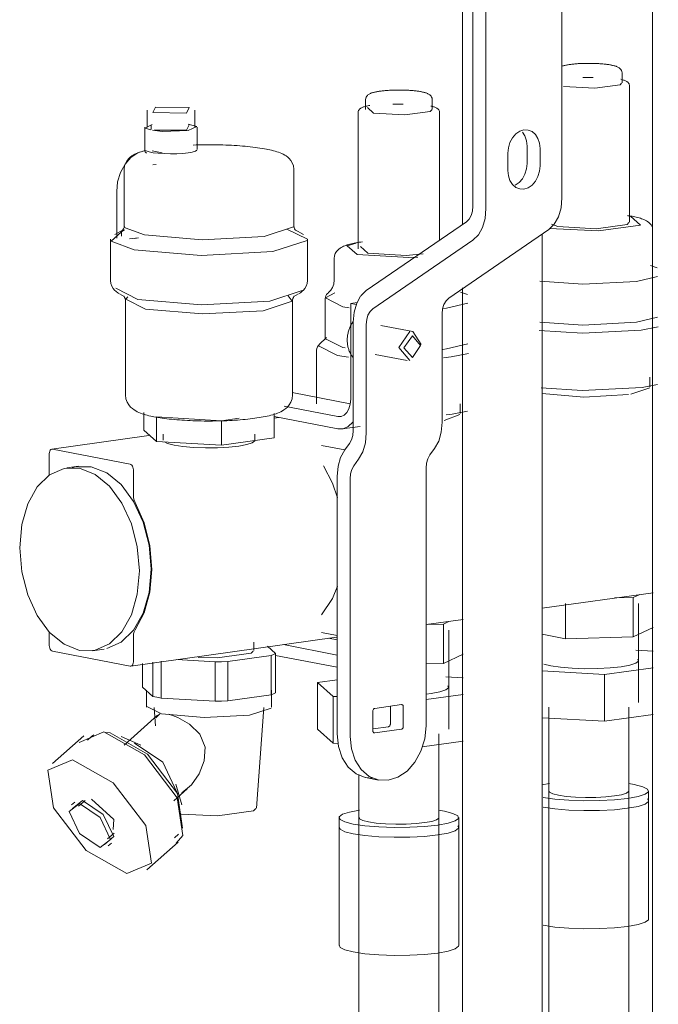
# Model space of a CAD drawing. Header units: millimetres. Extents: x 38570 to 76040, y -5041 to 9267.
# Tile 43 of 169: x 49609 to 49737, y 3155 to 3352. Entities that reach past the tile are written whole.
import ezdxf

# ---------------------------------------------------------------- set-up
doc = ezdxf.new("R2010")
doc.units = ezdxf.units.MM
doc.layers.add('M-EQPM-____-OTLN', color=50, linetype='Continuous', lineweight=20)
doc.layers.add('P-PIPE-____-OTLN', color=3, linetype='Continuous', lineweight=20)

# ---------------------------------------------------------------- blocks, each defined once
blk = doc.blocks.new('ADSK_Коллектор с регулирующими клапанами и расходомерами - N4-1658286-3D Отопление left')
at = {"layer": 'M-EQPM-____-OTLN'}
for p, q in [((49718.11, 3381.01), (49718.11, 3316.45)), ((49700.29, 3379.37), (49700.29, 3314.81)), ((49702.89, 3314.31), (49702.89, 3378.87)), ((49730.17, 3339.5), (49730.17, 3341.48)), ((49724.37, 3340.58), (49722.29, 3340.59)), ((49731.65, 3311.59), (49731.65, 3339.01)), ((49678.76, 3336.13), (49678.76, 3334.16)), ((49692.11, 3334.16), (49692.11, 3336.13)), ((49635, 3334.04), (49635, 3330.59)), ((49644.5, 3330.59), (49644.5, 3334.04)), ((49677.28, 3333.67), (49677.28, 3306.25)), ((49679.14, 3334.53), (49680.35, 3333.45)), ((49686.31, 3335.24), (49684.23, 3335.24)), ((49693.58, 3307.94), (49693.58, 3333.67)), ((49634.5, 3330.59), (49634.5, 3325.86)), ((49635.78, 3330.16), (49635.8, 3331.02)), ((49642.83, 3329.99), (49636.35, 3330.04)), ((49643.37, 3331.09), (49642.83, 3329.99)), ((49645, 3326.15), (49645, 3330.59)), ((49637.98, 3325.5), (49635.99, 3325.88)), ((49711.14, 3323.37), (49711.14, 3326.82)), ((49713.74, 3326.32), (49713.74, 3322.87)), ((49707.26, 3321.96), (49707.26, 3325.41)), ((49630.37, 3322.21), (49630.37, 3310.86)), ((49636.77, 3323.13), (49636.14, 3323.07)), ((49664.37, 3310.86), (49664.37, 3322.21)), ((49628.86, 3308.38), (49628.86, 3317.72)), ((49731.34, 3312.85), (49731.85, 3312.76)), ((49630.13, 3310.01), (49628.47, 3309.1)), ((49629.82, 3309.65), (49630.43, 3310.03)), ((49662.98, 3310.15), (49667.12, 3308.16)), ((49664.37, 3310.87), (49664.37, 3310.86)), ((49666.28, 3309.1), (49664.62, 3310.01)), ((49699, 3311.65), (49678.89, 3297.88)), ((49715.52, 3310.12), (49695.42, 3296.35)), ((49716, 3311.18), (49717.29, 3310.72)), ((49627.62, 3308.16), (49627.62, 3299.88)), ((49629.82, 3308.77), (49629.82, 3309.65)), ((49633.23, 3308.47), (49631.43, 3308.22)), ((49633.23, 3308.45), (49632.5, 3308.32)), ((49667.12, 3299.88), (49667.12, 3308.16)), ((49680.19, 3294.22), (49700.29, 3307.98)), ((49677.76, 3306.7), (49679.23, 3305.38)), ((49672.46, 3304.27), (49672.46, 3300.01)), ((49737.23, 3302.44), (49735.87, 3302.88)), ((49633.09, 3296.11), (49628.67, 3298.35)), ((49678.89, 3297.88), (49677.82, 3296.84)), ((49629.42, 3297.22), (49630.38, 3296.69)), ((49630.62, 3295.94), (49630.62, 3276.98)), ((49664.12, 3276.98), (49664.12, 3295.94)), ((49664.36, 3296.69), (49665.33, 3297.22)), ((49670.68, 3296.21), (49670.68, 3288.03)), ((49699.17, 3297.1), (49697.81, 3297.53)), ((49674.2, 3294.63), (49675.46, 3294.42)), ((49677.06, 3295.48), (49675.78, 3295.3)), ((49676.92, 3295.08), (49675.78, 3295.3)), ((49675.78, 3295.3), (49675.78, 3276.07)), ((49694.12, 3293.19), (49694.12, 3271.47)), ((49676.3, 3291.55), (49676.3, 3269.84)), ((49678.89, 3269.34), (49678.89, 3291.05)), ((49688.2, 3289.64), (49681.8, 3290.88)), ((49670.89, 3288.43), (49669.47, 3287.06)), ((49670.72, 3288.22), (49674.2, 3286.45)), ((49689.89, 3287.06), (49688.2, 3289.64)), ((49669.29, 3286.82), (49673.11, 3284.88)), ((49674.2, 3286.45), (49674.67, 3286.36)), ((49668.95, 3285.91), (49668.95, 3275.18)), ((49673.11, 3284.88), (49675.31, 3284.53)), ((49680.68, 3285.08), (49687.08, 3283.84)), ((49735.76, 3278.55), (49735.76, 3280.52)), ((49731.92, 3277.08), (49735.72, 3278.39)), ((49664.02, 3277.45), (49675.7, 3275.19)), ((49673.18, 3272.63), (49662.45, 3274.7)), ((49697.7, 3273.2), (49697.7, 3275.18)), ((49634.32, 3269.86), (49634.32, 3273.41)), ((49636.82, 3272.54), (49649.88, 3271.78)), ((49636.82, 3267.61), (49636.82, 3272.54)), ((49649.88, 3271.78), (49653.43, 3272.28)), ((49660.43, 3268.33), (49660.43, 3273.26)), ((49660.43, 3272.63), (49673.18, 3270.16)), ((49661.37, 3272.45), (49660.43, 3272.32)), ((49694.48, 3271.85), (49697.66, 3273.04)), ((49649.88, 3271.78), (49649.88, 3266.85)), ((49674.09, 3270.14), (49677.68, 3270.64)), ((49635.3, 3268.79), (49615.85, 3266.06)), ((49636.82, 3267.61), (49634.32, 3269.86)), ((49638.17, 3269.09), (49638.17, 3267.86)), ((49660.43, 3268.33), (49649.88, 3266.85)), ((49656.57, 3267.86), (49656.57, 3269.09)), ((49649.88, 3266.85), (49636.82, 3267.61)), ((49674.58, 3265.95), (49669.94, 3266.84)), ((49675.54, 3267.2), (49674.58, 3265.92)), ((49615.34, 3265.19), (49615.34, 3260.89)), ((49631.56, 3263.04), (49615.99, 3266.05)), ((49692.6, 3266.19), (49691.64, 3264.91)), ((49621.2, 3262.65), (49618.84, 3262.32)), ((49676.41, 3262.77), (49677.37, 3264.05)), ((49632.2, 3256.84), (49632.2, 3261.93)), ((49673.06, 3260.63), (49673.06, 3209)), ((49690.88, 3262.27), (49690.88, 3210.64)), ((49675.65, 3208.5), (49675.65, 3260.13)), ((49714.16, 3234.18), (49736.38, 3237.3)), ((49732.43, 3236.38), (49733.72, 3236.97)), ((49718.86, 3228.08), (49718.86, 3235.17)), ((49728.68, 3236.26), (49732.43, 3236.38)), ((49732.43, 3236.38), (49732.43, 3228.49)), ((49733.5, 3215.33), (49733.5, 3235.15)), ((49690.88, 3230.91), (49698.32, 3231.95)), ((49691.26, 3230.94), (49694.37, 3231.03)), ((49694.37, 3231.03), (49695.44, 3231.53)), ((49694.37, 3231.03), (49694.37, 3223.14)), ((49615.34, 3229.48), (49615.34, 3226.73)), ((49669.94, 3229.36), (49673.06, 3228.76)), ((49695.43, 3209.98), (49695.43, 3229.81)), ((49718.86, 3228.08), (49714.16, 3228.99)), ((49736.38, 3230.31), (49732.43, 3228.49)), ((49631.7, 3222.6), (49672.95, 3228.39)), ((49632.2, 3223.46), (49632.2, 3228.56)), ((49656.37, 3225.7), (49656.37, 3227.42)), ((49673.06, 3224.82), (49662.3, 3226.9)), ((49671.3, 3228.21), (49673.06, 3227.87)), ((49732.43, 3228.49), (49718.86, 3228.08)), ((49615.99, 3225.61), (49631.56, 3222.6)), ((49623.99, 3225.68), (49626.35, 3226.01)), ((49660.7, 3225.14), (49659.07, 3226.6)), ((49660.7, 3217.25), (49660.7, 3225.14)), ((49698.32, 3224.97), (49694.37, 3223.14)), ((49736.38, 3225.58), (49732.92, 3225.78)), ((49634.04, 3218.36), (49634.04, 3223.09)), ((49636.12, 3216.5), (49636.12, 3223.38)), ((49637.79, 3216.18), (49637.79, 3223.61)), ((49640.88, 3223.89), (49648.58, 3223.44)), ((49648.58, 3223.44), (49648.58, 3215.55)), ((49651.12, 3223.51), (49659.84, 3224.74)), ((49651.12, 3215.62), (49651.12, 3223.51)), ((49659.84, 3216.85), (49659.84, 3224.74)), ((49660.68, 3224.74), (49673.06, 3222.35)), ((49694.37, 3223.14), (49690.88, 3223.04)), ((49714.16, 3221.63), (49726.63, 3220.9)), ((49726.63, 3220.9), (49736.38, 3222.27)), ((49726.63, 3211.53), (49726.63, 3220.9)), ((49673.06, 3219.87), (49669.11, 3219.32)), ((49669.11, 3219.32), (49672.25, 3216.51)), ((49669.11, 3209.95), (49669.11, 3219.32)), ((49698.32, 3220.23), (49694.86, 3220.44)), ((49636.12, 3216.5), (49634.04, 3218.36)), ((49634.87, 3217.8), (49634.87, 3214.35)), ((49659.87, 3214.35), (49659.87, 3217.8)), ((49691.92, 3217.11), (49690.91, 3216.99)), ((49648.58, 3215.55), (49637.79, 3216.18)), ((49659.84, 3216.85), (49651.12, 3215.62)), ((49672.25, 3216.51), (49673.06, 3216.47)), ((49672.25, 3207.14), (49672.25, 3216.51)), ((49690.88, 3215.88), (49698.32, 3216.93)), ((49634.91, 3214.52), (49637.86, 3213.02)), ((49636.37, 3214.33), (49636.65, 3210.63)), ((49637.49, 3213), (49636.74, 3212.24)), ((49656.87, 3194.11), (49658.37, 3214.33)), ((49680.22, 3209.64), (49680.22, 3213.58)), ((49680.6, 3214.13), (49685.93, 3214.88)), ((49683.72, 3210.99), (49683.72, 3214.57)), ((49686.31, 3214.44), (49686.31, 3210.49)), ((49715.5, 3214.34), (49715.5, 3197.57)), ((49731.5, 3197.57), (49731.5, 3214.34)), ((49637.07, 3212.76), (49630.33, 3206.77)), ((49726.63, 3211.53), (49714.16, 3212.26)), ((49736.38, 3212.9), (49726.63, 3211.53)), ((49626.29, 3209.39), (49621.35, 3207.31)), ((49627.55, 3209.2), (49626.7, 3209.31)), ((49672.25, 3207.14), (49669.11, 3209.95)), ((49680.22, 3210.01), (49683.33, 3210.45)), ((49685.93, 3209.94), (49680.6, 3209.2)), ((49622.25, 3208.63), (49615.99, 3203.06)), ((49623.84, 3208.5), (49623.01, 3207.77)), ((49624.3, 3208.84), (49623.84, 3208.5)), ((49633.7, 3206.77), (49629.73, 3208.5)), ((49673.26, 3207.08), (49672.25, 3207.14)), ((49698.32, 3207.56), (49690.11, 3206.4)), ((49693.43, 3192.23), (49693.43, 3208.99)), ((49677.43, 3200.89), (49677.43, 3192.23)), ((49678.77, 3200.25), (49681.36, 3199.75)), ((49640.29, 3195.56), (49643.01, 3197.98)), ((49641.93, 3194.77), (49640.69, 3198.91)), ((49715.62, 3199.06), (49714.1, 3198.8)), ((49735.5, 3195.6), (49735.5, 3197.57)), ((49620.48, 3195.35), (49619.82, 3194.77)), ((49622.04, 3195.64), (49620, 3194.04)), ((49622.54, 3195.69), (49621.23, 3194.51)), ((49735.5, 3195.6), (49735.3, 3195.96)), ((49735.3, 3195.96), (49735.5, 3195.6)), ((49735.5, 3171.93), (49735.5, 3195.6)), ((49673.43, 3192.23), (49673.43, 3190.25)), ((49697.43, 3190.25), (49697.43, 3192.23)), ((49673.43, 3190.25), (49673.43, 3166.58)), ((49697.43, 3190.25), (49697.24, 3190.61)), ((49697.24, 3190.61), (49697.43, 3190.25)), ((49697.43, 3166.58), (49697.43, 3190.25)), ((49627.04, 3187.97), (49628.36, 3189.14)), ((49640.42, 3188.18), (49641.24, 3188.91)), ((49627.13, 3186.54), (49627.79, 3187.13)), ((49634.92, 3181.76), (49641.18, 3187.32))]:
    blk.add_line(p, q, dxfattribs=at)
for points in [[(49718.16, 3342.86, 0), (49718.29, 3342.9, 0), (49718.43, 3342.94, 0), (49718.58, 3342.98, 0), (49718.73, 3343.01, 0), (49718.88, 3343.04, 0), (49719.04, 3343.08, 0), (49719.21, 3343.11, 0), (49719.38, 3343.13, 0), (49719.56, 3343.16, 0), (49719.74, 3343.19, 0), (49719.93, 3343.21, 0), (49720.13, 3343.24, 0), (49720.32, 3343.26, 0), (49720.53, 3343.28, 0), (49720.73, 3343.3, 0), (49720.94, 3343.31, 0), (49721.16, 3343.33, 0), (49721.38, 3343.35, 0), (49721.6, 3343.36, 0), (49721.82, 3343.37, 0), (49722.05, 3343.38, 0), (49722.27, 3343.39, 0), (49722.5, 3343.4, 0), (49722.73, 3343.4, 0), (49722.97, 3343.41, 0), (49723.2, 3343.41, 0), (49723.43, 3343.41, 0), (49723.67, 3343.41, 0), (49723.9, 3343.41, 0), (49724.13, 3343.41, 0), (49724.36, 3343.4, 0), (49724.6, 3343.39, 0), (49724.82, 3343.39, 0), (49725.05, 3343.38, 0), (49725.28, 3343.37, 0), (49725.5, 3343.35, 0), (49725.72, 3343.34, 0), (49725.93, 3343.32, 0), (49726.15, 3343.31, 0), (49726.35, 3343.29, 0), (49726.56, 3343.27, 0), (49726.76, 3343.25, 0), (49726.96, 3343.23, 0), (49727.15, 3343.2, 0), (49727.33, 3343.18, 0), (49727.51, 3343.15, 0), (49727.69, 3343.12, 0), (49727.86, 3343.09, 0), (49728.01, 3343.06, 0)], [(49730.17, 3341.48, 0), (49730.14, 3341.75, 0), (49730.05, 3341.99, 0), (49729.94, 3342.18, 0), (49729.81, 3342.32, 0), (49729.69, 3342.44, 0), (49729.57, 3342.53, 0), (49729.45, 3342.6, 0), (49729.33, 3342.67, 0), (49729.21, 3342.72, 0), (49729.09, 3342.77, 0), (49728.96, 3342.82, 0), (49728.83, 3342.86, 0), (49728.7, 3342.9, 0), (49728.56, 3342.94, 0), (49728.42, 3342.98, 0), (49728.27, 3343.01, 0), (49728.11, 3343.04, 0), (49728.01, 3343.06, 0)], [(49718.41, 3338.79, 0), (49724.7, 3338.42, 0), (49729.79, 3339.13, 0), (49730.08, 3339.45, 0)], [(49731.65, 3339.01, 0), (49731.63, 3339.18, 0), (49731.57, 3339.33, 0), (49731.49, 3339.46, 0), (49731.41, 3339.56, 0), (49731.31, 3339.65, 0), (49731.21, 3339.72, 0), (49731.1, 3339.79, 0), (49730.98, 3339.85, 0), (49730.86, 3339.91, 0), (49730.72, 3339.97, 0), (49730.58, 3340.02, 0), (49730.43, 3340.07, 0), (49730.27, 3340.12, 0), (49730.1, 3340.16, 0), (49729.93, 3340.21, 0)], [(49678.76, 3336.13, 0), (49678.79, 3336.41, 0), (49678.88, 3336.64, 0), (49678.99, 3336.83, 0), (49679.12, 3336.98, 0), (49679.24, 3337.09, 0), (49679.36, 3337.18, 0), (49679.48, 3337.26, 0), (49679.6, 3337.32, 0), (49679.72, 3337.38, 0), (49679.84, 3337.43, 0), (49679.97, 3337.47, 0), (49680.1, 3337.52, 0), (49680.23, 3337.56, 0), (49680.37, 3337.6, 0), (49680.52, 3337.63, 0), (49680.67, 3337.67, 0), (49680.82, 3337.7, 0), (49680.98, 3337.73, 0), (49681.15, 3337.76, 0), (49681.32, 3337.79, 0), (49681.5, 3337.82, 0), (49681.68, 3337.84, 0), (49681.87, 3337.87, 0), (49682.06, 3337.89, 0), (49682.26, 3337.91, 0), (49682.47, 3337.93, 0), (49682.67, 3337.95, 0), (49682.88, 3337.97, 0), (49683.1, 3337.99, 0), (49683.31, 3338, 0), (49683.53, 3338.02, 0), (49683.76, 3338.03, 0), (49683.98, 3338.04, 0), (49684.21, 3338.05, 0), (49684.44, 3338.05, 0), (49684.67, 3338.06, 0), (49684.9, 3338.06, 0), (49685.14, 3338.07, 0), (49685.37, 3338.07, 0), (49685.61, 3338.07, 0), (49685.84, 3338.07, 0), (49686.07, 3338.06, 0), (49686.3, 3338.06, 0), (49686.53, 3338.05, 0), (49686.76, 3338.04, 0), (49686.99, 3338.03, 0), (49687.21, 3338.02, 0), (49687.44, 3338.01, 0), (49687.66, 3338, 0), (49687.87, 3337.98, 0), (49688.08, 3337.96, 0), (49688.29, 3337.94, 0), (49688.5, 3337.92, 0), (49688.7, 3337.9, 0), (49688.89, 3337.88, 0), (49689.09, 3337.86, 0), (49689.27, 3337.83, 0), (49689.45, 3337.81, 0), (49689.63, 3337.78, 0), (49689.8, 3337.75, 0), (49689.95, 3337.72, 0)], [(49692.11, 3336.13, 0), (49692.08, 3336.41, 0), (49691.99, 3336.64, 0), (49691.88, 3336.83, 0), (49691.75, 3336.98, 0), (49691.63, 3337.09, 0), (49691.51, 3337.18, 0), (49691.39, 3337.26, 0), (49691.27, 3337.32, 0), (49691.15, 3337.38, 0), (49691.03, 3337.43, 0), (49690.9, 3337.47, 0), (49690.77, 3337.52, 0), (49690.64, 3337.56, 0), (49690.5, 3337.6, 0), (49690.35, 3337.63, 0), (49690.2, 3337.67, 0), (49690.05, 3337.7, 0), (49689.95, 3337.72, 0)], [(49636.67, 3334.63, 0), (49636.14, 3333.53, 0), (49642.83, 3333.44, 0)], [(49642.83, 3333.44, 0), (49643.37, 3334.55, 0), (49636.67, 3334.63, 0)], [(49677.28, 3333.67, 0), (49677.3, 3333.83, 0), (49677.36, 3333.99, 0), (49677.44, 3334.11, 0), (49677.53, 3334.22, 0), (49677.62, 3334.3, 0), (49677.72, 3334.38, 0), (49677.83, 3334.45, 0), (49677.95, 3334.51, 0), (49678.07, 3334.57, 0), (49678.21, 3334.62, 0), (49678.35, 3334.68, 0), (49678.5, 3334.73, 0), (49678.66, 3334.77, 0), (49678.83, 3334.82, 0), (49679, 3334.86, 0), (49679.19, 3334.91, 0), (49679.39, 3334.95, 0), (49679.59, 3334.99, 0)], [(49680.35, 3333.45, 0), (49686.64, 3333.08, 0), (49691.72, 3333.79, 0), (49692.02, 3334.1, 0)], [(49693.58, 3333.67, 0), (49693.56, 3333.83, 0), (49693.51, 3333.99, 0), (49693.43, 3334.11, 0), (49693.34, 3334.22, 0), (49693.25, 3334.3, 0), (49693.14, 3334.38, 0), (49693.04, 3334.45, 0), (49692.92, 3334.51, 0), (49692.79, 3334.57, 0), (49692.66, 3334.62, 0), (49692.52, 3334.68, 0), (49692.37, 3334.73, 0), (49692.21, 3334.77, 0), (49692.04, 3334.82, 0), (49691.87, 3334.86, 0)], [(49635.69, 3330.07, 0), (49634.59, 3330.43, 0), (49635.96, 3331.16, 0)], [(49643.16, 3329.93, 0), (49637.99, 3329.77, 0), (49636.01, 3330.01, 0)], [(49643.2, 3331.21, 0), (49644.92, 3330.74, 0), (49643.16, 3329.93, 0)], [(49707.26, 3325.41, 0), (49707.38, 3326.51, 0), (49707.7, 3327.57, 0), (49708.21, 3328.51, 0), (49708.88, 3329.27, 0), (49709.66, 3329.8, 0), (49710.5, 3330.06, 0), (49711.34, 3330.03, 0), (49712.12, 3329.72, 0), (49712.79, 3329.15, 0), (49713.3, 3328.36, 0), (49713.63, 3327.39, 0), (49713.74, 3326.32, 0)], [(49711.14, 3326.82, 0), (49711.03, 3327.89, 0), (49710.71, 3328.86, 0), (49710.19, 3329.65, 0)], [(49628.86, 3317.72, 0), (49629.05, 3319.66, 0), (49629.62, 3321.53, 0), (49630.53, 3323.18, 0), (49631.71, 3324.53, 0), (49633.09, 3325.46, 0), (49634.57, 3325.92, 0)], [(49630.37, 3322.21, 0), (49630.46, 3322.89, 0), (49630.67, 3323.49, 0), (49630.96, 3323.97, 0), (49631.27, 3324.34, 0), (49631.58, 3324.62, 0), (49631.89, 3324.85, 0), (49632.19, 3325.04, 0), (49632.5, 3325.2, 0), (49632.8, 3325.34, 0), (49633.11, 3325.47, 0), (49633.43, 3325.58, 0), (49633.76, 3325.69, 0), (49634.1, 3325.8, 0), (49634.45, 3325.89, 0), (49634.55, 3325.92, 0)], [(49634.8, 3325.86, 0), (49634.57, 3325.92, 0), (49634.5, 3325.85, 0), (49634.6, 3325.67, 0), (49634.83, 3325.42, 0)], [(49643.16, 3325.49, 0), (49642.1, 3325.37, 0), (49640.9, 3325.3, 0), (49639.64, 3325.28, 0), (49638.38, 3325.31, 0), (49637.2, 3325.39, 0), (49636.17, 3325.51, 0), (49635.36, 3325.67, 0), (49634.8, 3325.86, 0)], [(49644.95, 3326.03, 0), (49644.63, 3325.83, 0), (49644.02, 3325.64, 0), (49643.16, 3325.49, 0)], [(49658.89, 3326.21, 0), (49658.47, 3326.29, 0), (49658.03, 3326.36, 0), (49657.58, 3326.44, 0), (49657.12, 3326.5, 0), (49656.64, 3326.57, 0), (49656.15, 3326.63, 0), (49655.65, 3326.68, 0), (49655.14, 3326.74, 0), (49654.62, 3326.79, 0), (49654.08, 3326.83, 0), (49653.54, 3326.88, 0), (49652.99, 3326.92, 0), (49652.43, 3326.95, 0), (49651.86, 3326.98, 0), (49651.29, 3327.01, 0), (49650.71, 3327.03, 0), (49650.12, 3327.05, 0), (49649.53, 3327.07, 0), (49648.94, 3327.08, 0), (49648.34, 3327.09, 0), (49647.75, 3327.1, 0), (49647.15, 3327.1, 0), (49646.56, 3327.09, 0), (49645.96, 3327.09, 0), (49645.37, 3327.07, 0), (49644.78, 3327.06, 0), (49644.19, 3327.04, 0)], [(49664.37, 3322.21, 0), (49664.29, 3322.89, 0), (49664.07, 3323.49, 0), (49663.79, 3323.97, 0), (49663.47, 3324.34, 0), (49663.16, 3324.62, 0), (49662.85, 3324.85, 0), (49662.55, 3325.04, 0), (49662.25, 3325.2, 0), (49661.95, 3325.34, 0), (49661.64, 3325.47, 0), (49661.32, 3325.58, 0), (49660.99, 3325.69, 0), (49660.65, 3325.8, 0), (49660.29, 3325.89, 0), (49659.93, 3325.99, 0), (49659.54, 3326.08, 0), (49659.15, 3326.16, 0), (49658.89, 3326.21, 0)], [(49713.74, 3322.87, 0), (49713.63, 3321.77, 0), (49713.3, 3320.71, 0), (49712.79, 3319.77, 0), (49712.12, 3319.01, 0), (49711.34, 3318.48, 0), (49710.5, 3318.22, 0), (49709.66, 3318.25, 0), (49708.88, 3318.56, 0), (49708.21, 3319.13, 0), (49707.7, 3319.92, 0), (49707.38, 3320.89, 0), (49707.26, 3321.96, 0)], [(49708.74, 3318.98, 0), (49709.52, 3319.51, 0), (49710.19, 3320.27, 0), (49710.71, 3321.21, 0), (49711.03, 3322.27, 0), (49711.14, 3323.37, 0)], [(49718.11, 3316.45, 0), (49717.94, 3314.44, 0), (49717.42, 3312.64, 0), (49716.59, 3311.16, 0), (49715.52, 3310.12, 0)], [(49700.29, 3314.81, 0), (49700.21, 3313.81, 0), (49699.95, 3312.91, 0), (49699.53, 3312.17, 0), (49699, 3311.65, 0)], [(49700.29, 3307.98, 0), (49701.37, 3309.03, 0), (49702.19, 3310.5, 0), (49702.71, 3312.3, 0), (49702.89, 3314.31, 0)], [(49731.85, 3312.76, 0), (49733.84, 3310.98, 0), (49725.48, 3309.81, 0), (49715.63, 3310.33, 0)], [(49731.28, 3312.92, 0), (49731.62, 3312.87, 0), (49731.95, 3312.81, 0), (49732.23, 3312.75, 0)], [(49736.24, 3310.64, 0), (49736.01, 3311.02, 0), (49735.76, 3311.31, 0), (49735.52, 3311.53, 0), (49735.28, 3311.71, 0), (49735.04, 3311.85, 0), (49734.81, 3311.98, 0), (49734.57, 3312.09, 0), (49734.33, 3312.19, 0), (49734.09, 3312.28, 0), (49733.84, 3312.36, 0), (49733.58, 3312.44, 0), (49733.31, 3312.51, 0), (49733.03, 3312.58, 0), (49732.73, 3312.65, 0), (49732.43, 3312.72, 0), (49732.23, 3312.75, 0)], [(49630.37, 3310.87, 0), (49630.33, 3310.52, 0), (49630.23, 3310.24, 0), (49630.12, 3310.05, 0), (49630.03, 3309.96, 0), (49630, 3309.93, 0)], [(49634.43, 3309.05, 0), (49630.56, 3310.45, 0), (49630.37, 3310.87, 0)], [(49664.32, 3310.64, 0), (49658.4, 3308.73, 0), (49646.02, 3308.07, 0), (49634.43, 3309.05, 0)], [(49664.37, 3310.87, 0), (49664.42, 3310.52, 0), (49664.52, 3310.24, 0), (49664.63, 3310.05, 0), (49664.71, 3309.96, 0), (49664.74, 3309.93, 0)], [(49717.29, 3310.72, 0), (49724.97, 3310.27, 0), (49731.18, 3311.14, 0), (49731.54, 3311.52, 0)], [(49632.34, 3306.05, 0), (49627.75, 3307.78, 0), (49629.82, 3309.65, 0)], [(49667.06, 3307.9, 0), (49660.18, 3305.68, 0), (49645.8, 3304.91, 0), (49632.34, 3306.05, 0)], [(49672.46, 3304.27, 0), (49672.52, 3304.82, 0), (49672.69, 3305.29, 0), (49672.92, 3305.67, 0), (49673.17, 3305.96, 0), (49673.41, 3306.19, 0), (49673.65, 3306.36, 0), (49673.89, 3306.51, 0), (49674.12, 3306.63, 0), (49674.36, 3306.74, 0), (49674.6, 3306.84, 0), (49674.84, 3306.93, 0), (49675.09, 3307.02, 0), (49675.35, 3307.09, 0), (49675.62, 3307.17, 0), (49675.91, 3307.24, 0), (49676.2, 3307.31, 0), (49676.5, 3307.37, 0), (49676.81, 3307.43, 0), (49677.14, 3307.49, 0), (49677.47, 3307.55, 0), (49677.81, 3307.6, 0), (49678.17, 3307.65, 0)], [(49677.08, 3305.07, 0), (49675.09, 3306.85, 0), (49676.89, 3307.38, 0)], [(49689.24, 3304.55, 0), (49687.42, 3304.47, 0), (49677.08, 3305.07, 0)], [(49679.23, 3305.38, 0), (49686.91, 3304.93, 0), (49690.3, 3305.21, 0)], [(49627.62, 3299.88, 0), (49627.7, 3299.27, 0), (49627.89, 3298.72, 0), (49628.16, 3298.28, 0), (49628.45, 3297.93, 0), (49628.76, 3297.66, 0), (49629.07, 3297.43, 0), (49629.29, 3297.29, 0)], [(49667.12, 3299.88, 0), (49667.05, 3299.27, 0), (49666.85, 3298.72, 0), (49666.59, 3298.28, 0), (49666.29, 3297.93, 0), (49665.99, 3297.66, 0), (49665.68, 3297.43, 0), (49665.46, 3297.29, 0)], [(49672.46, 3300.01, 0), (49672.36, 3299.18, 0), (49672.11, 3298.48, 0), (49671.81, 3297.98, 0), (49671.53, 3297.66, 0), (49671.32, 3297.46, 0)], [(49713.72, 3299.73, 0), (49722.32, 3299.13, 0), (49733.07, 3299.7, 0), (49737.31, 3300.7, 0)], [(49666.07, 3297.86, 0), (49659.54, 3295.76, 0), (49645.88, 3295.03, 0), (49633.09, 3296.11, 0)], [(49630.62, 3295.92, 0), (49630.56, 3296.25, 0), (49630.45, 3296.51, 0), (49630.35, 3296.67, 0), (49630.28, 3296.75, 0), (49630.26, 3296.77, 0)], [(49634.62, 3294.15, 0), (49630.68, 3296.16, 0), (49631.12, 3296.61, 0)], [(49663.24, 3296.83, 0), (49664.07, 3295.72, 0), (49658.23, 3293.84, 0), (49646.04, 3293.19, 0), (49634.62, 3294.15, 0)], [(49664.12, 3295.92, 0), (49664.18, 3296.25, 0), (49664.29, 3296.51, 0), (49664.4, 3296.67, 0), (49664.47, 3296.75, 0), (49664.49, 3296.77, 0)], [(49670.68, 3296.2, 0), (49670.71, 3296.52, 0), (49670.81, 3296.82, 0), (49670.95, 3297.07, 0), (49671.12, 3297.28, 0), (49671.3, 3297.44, 0), (49671.32, 3297.46, 0)], [(49672.57, 3297.4, 0), (49670.72, 3296.4, 0), (49674.2, 3294.63, 0)], [(49677.74, 3296.72, 0), (49677, 3295.36, 0), (49676.48, 3293.56, 0), (49676.3, 3291.55, 0)], [(49695.42, 3296.35, 0), (49694.88, 3295.83, 0), (49694.47, 3295.09, 0), (49694.21, 3294.19, 0), (49694.12, 3293.19, 0)], [(49678.89, 3291.05, 0), (49678.98, 3292.05, 0), (49679.24, 3292.96, 0), (49679.65, 3293.69, 0), (49680.19, 3294.22, 0)], [(49694.36, 3294.27, 0), (49695, 3294.36, 0), (49699.25, 3295.35, 0)], [(49713.71, 3291.55, 0), (49722.32, 3290.95, 0), (49733.07, 3291.52, 0), (49737.31, 3292.52, 0)], [(49676.27, 3291.65, 0), (49676.16, 3291.5, 0), (49676.05, 3291.33, 0), (49675.95, 3291.17, 0), (49675.85, 3291, 0), (49675.76, 3290.83, 0), (49675.68, 3290.65, 0), (49675.6, 3290.47, 0), (49675.52, 3290.29, 0), (49675.45, 3290.1, 0), (49675.39, 3289.91, 0), (49675.33, 3289.72, 0), (49675.28, 3289.53, 0), (49675.24, 3289.34, 0), (49675.19, 3289.14, 0), (49675.16, 3288.95, 0), (49675.13, 3288.75, 0), (49675.11, 3288.55, 0), (49675.09, 3288.36, 0), (49675.08, 3288.16, 0), (49675.08, 3287.96, 0), (49675.08, 3287.76, 0), (49675.09, 3287.57, 0), (49675.1, 3287.37, 0), (49675.12, 3287.18, 0), (49675.14, 3286.98, 0), (49675.18, 3286.79, 0), (49675.21, 3286.6, 0), (49675.26, 3286.41, 0), (49675.31, 3286.23, 0), (49675.37, 3286.05, 0), (49675.43, 3285.87, 0), (49675.5, 3285.69, 0), (49675.57, 3285.52, 0), (49675.65, 3285.35, 0), (49675.74, 3285.19, 0), (49675.83, 3285.03, 0), (49675.93, 3284.87, 0), (49676.04, 3284.72, 0), (49676.15, 3284.58, 0), (49676.27, 3284.44, 0)], [(49713.57, 3289.85, 0), (49722.21, 3289.3, 0), (49734, 3289.92, 0), (49737.44, 3290.6, 0)], [(49687.64, 3289.66, 0), (49685.39, 3286.43, 0), (49687.64, 3283.83, 0)], [(49688.13, 3288.82, 0), (49686.45, 3286.41, 0), (49688.13, 3284.48, 0)], [(49688.13, 3284.48, 0), (49689.8, 3286.88, 0), (49688.13, 3288.82, 0)], [(49668.95, 3285.91, 0), (49668.99, 3286.25, 0), (49669.1, 3286.56, 0), (49669.26, 3286.81, 0), (49669.44, 3287.02, 0), (49669.47, 3287.05, 0)], [(49694.26, 3286.08, 0), (49695, 3286.18, 0), (49699.25, 3287.17, 0)], [(49694.37, 3284.39, 0), (49695.93, 3284.58, 0), (49699.38, 3285.26, 0)], [(49713.97, 3278.34, 0), (49722.18, 3277.81, 0), (49734.19, 3278.45, 0), (49737.27, 3279.07, 0)], [(49630.62, 3276.98, 0), (49630.72, 3276.19, 0), (49630.97, 3275.49, 0), (49631.3, 3274.94, 0), (49631.65, 3274.52, 0), (49632, 3274.21, 0), (49632.34, 3273.96, 0), (49632.67, 3273.76, 0), (49632.98, 3273.59, 0), (49633.3, 3273.44, 0), (49633.62, 3273.31, 0), (49633.94, 3273.19, 0), (49634.27, 3273.08, 0), (49634.61, 3272.98, 0), (49634.96, 3272.88, 0), (49635.32, 3272.79, 0), (49635.7, 3272.7, 0), (49636.08, 3272.62, 0), (49636.34, 3272.57, 0)], [(49664.12, 3276.98, 0), (49664.03, 3276.19, 0), (49663.78, 3275.49, 0), (49663.45, 3274.94, 0), (49663.09, 3274.52, 0), (49662.74, 3274.21, 0), (49662.4, 3273.96, 0), (49662.08, 3273.76, 0), (49661.76, 3273.59, 0), (49661.44, 3273.44, 0), (49661.13, 3273.31, 0), (49660.8, 3273.19, 0), (49660.47, 3273.08, 0), (49660.14, 3272.98, 0), (49659.79, 3272.88, 0), (49659.42, 3272.79, 0), (49659.05, 3272.7, 0), (49658.66, 3272.62, 0), (49658.26, 3272.54, 0), (49657.85, 3272.47, 0), (49657.43, 3272.4, 0), (49656.99, 3272.33, 0), (49656.54, 3272.27, 0), (49656.08, 3272.2, 0), (49655.6, 3272.15, 0), (49655.12, 3272.09, 0), (49654.62, 3272.04, 0), (49654.12, 3272, 0), (49653.6, 3271.95, 0), (49653.08, 3271.91, 0), (49652.55, 3271.88, 0), (49652.01, 3271.85, 0), (49651.46, 3271.82, 0), (49650.91, 3271.79, 0), (49650.36, 3271.77, 0), (49649.8, 3271.75, 0), (49649.23, 3271.74, 0), (49648.66, 3271.73, 0), (49648.1, 3271.72, 0), (49647.53, 3271.72, 0), (49646.96, 3271.72, 0), (49646.39, 3271.72, 0), (49645.82, 3271.73, 0), (49645.25, 3271.74, 0), (49644.69, 3271.76, 0), (49644.13, 3271.78, 0), (49643.58, 3271.8, 0), (49643.03, 3271.83, 0), (49642.49, 3271.86, 0), (49641.95, 3271.89, 0), (49641.43, 3271.93, 0), (49640.91, 3271.97, 0), (49640.4, 3272.02, 0), (49639.89, 3272.07, 0), (49639.4, 3272.12, 0), (49638.92, 3272.17, 0), (49638.46, 3272.23, 0), (49638, 3272.29, 0), (49637.55, 3272.36, 0), (49637.12, 3272.43, 0), (49636.7, 3272.5, 0), (49636.34, 3272.57, 0)], [(49714.16, 3277.24, 0), (49722.52, 3276.53, 0), (49731.45, 3277.01, 0)], [(49675.78, 3276.07, 0), (49675.69, 3275.07, 0), (49675.43, 3274.17, 0), (49675.02, 3273.43, 0), (49674.48, 3272.91, 0), (49673.86, 3272.63, 0), (49673.18, 3272.63, 0)], [(49694.91, 3272.96, 0), (49696.12, 3273.11, 0), (49699.21, 3273.72, 0)], [(49673.18, 3270.16, 0), (49674.28, 3270.17, 0), (49675.29, 3270.61, 0), (49676.17, 3271.46, 0)], [(49694.12, 3271.47, 0), (49693.94, 3269.47, 0), (49693.42, 3267.66, 0), (49692.6, 3266.19, 0)], [(49676.3, 3269.84, 0), (49676.21, 3268.83, 0), (49675.95, 3267.93, 0), (49675.54, 3267.2, 0)], [(49677.37, 3264.05, 0), (49678.2, 3265.53, 0), (49678.72, 3267.33, 0), (49678.89, 3269.34, 0)], [(49640.37, 3266.88, 0), (49639.06, 3267.21, 0), (49638.42, 3267.52, 0)], [(49656.54, 3267.74, 0), (49656.04, 3267.35, 0), (49654.95, 3267, 0), (49653.34, 3266.71, 0), (49651.32, 3266.49, 0), (49649.04, 3266.37, 0), (49646.64, 3266.35, 0), (49644.29, 3266.43, 0), (49642.15, 3266.61, 0), (49640.37, 3266.88, 0)], [(49615.99, 3266.05, 0), (49615.83, 3266.05, 0), (49615.67, 3265.98, 0), (49615.53, 3265.85, 0), (49615.43, 3265.67, 0), (49615.37, 3265.44, 0), (49615.34, 3265.19, 0)], [(49674.58, 3265.92, 0), (49673.75, 3264.44, 0), (49673.23, 3262.64, 0), (49673.06, 3260.63, 0)], [(49691.64, 3264.91, 0), (49691.22, 3264.17, 0), (49690.96, 3263.27, 0), (49690.88, 3262.27, 0)], [(49619.91, 3262.35, 0), (49620.67, 3262.55, 0), (49623.77, 3262.57, 0), (49626.88, 3261.35, 0), (49629.77, 3258.97, 0), (49632.26, 3255.59, 0), (49634.16, 3251.44, 0), (49635.36, 3246.81, 0), (49635.77, 3242.01, 0)], [(49632.2, 3261.93, 0), (49632.18, 3262.19, 0), (49632.12, 3262.44, 0), (49632.01, 3262.66, 0), (49631.88, 3262.85, 0), (49631.72, 3262.98, 0), (49631.56, 3263.04, 0)], [(49670.31, 3262.74, 0), (49672.1, 3259.25, 0), (49673.14, 3256.34, 0)], [(49675.65, 3260.13, 0), (49675.74, 3261.13, 0), (49676, 3262.03, 0), (49676.41, 3262.77, 0)], [(49633.41, 3241.68, 0), (49633, 3246.48, 0), (49631.8, 3251.11, 0), (49629.9, 3255.26, 0), (49627.41, 3258.64, 0), (49624.52, 3261.02, 0), (49621.41, 3262.24, 0), (49618.31, 3262.22, 0), (49615.42, 3260.96, 0), (49612.93, 3258.54, 0), (49611.03, 3255.13, 0), (49609.83, 3250.96, 0), (49609.42, 3246.32, 0)], [(49632.56, 3255.41, 0), (49632.37, 3255.85, 0), (49632.25, 3256.33, 0), (49632.2, 3256.84, 0)], [(49632.56, 3229.85, 0), (49634.39, 3233.27, 0), (49635.54, 3237.4, 0), (49635.93, 3241.98, 0), (49635.54, 3246.7, 0), (49634.39, 3251.28, 0), (49632.56, 3255.41, 0)], [(49609.42, 3246.32, 0), (49609.83, 3241.52, 0), (49611.03, 3236.88, 0), (49612.93, 3232.74, 0), (49615.42, 3229.35, 0), (49618.31, 3226.97, 0), (49621.41, 3225.75, 0), (49624.52, 3225.77, 0), (49627.41, 3227.03, 0), (49629.9, 3229.45, 0), (49631.8, 3232.86, 0), (49633, 3237.03, 0), (49633.41, 3241.68, 0)], [(49635.77, 3242.01, 0), (49635.36, 3237.36, 0), (49634.16, 3233.19, 0), (49632.26, 3229.78, 0), (49629.77, 3227.37, 0), (49626.88, 3226.1, 0)], [(49673.14, 3238.63, 0), (49672.1, 3236.13, 0), (49669.94, 3232.89, 0)], [(49632.2, 3228.56, 0), (49632.25, 3229.04, 0), (49632.37, 3229.48, 0), (49632.56, 3229.85, 0)], [(49615.34, 3226.73, 0), (49615.37, 3226.47, 0), (49615.43, 3226.22, 0), (49615.53, 3225.99, 0), (49615.67, 3225.81, 0), (49615.83, 3225.68, 0), (49615.99, 3225.61, 0)], [(49656.25, 3225.62, 0), (49655.85, 3225.2, 0), (49649, 3224.24, 0), (49645.22, 3224.29, 0)], [(49659.84, 3224.74, 0), (49660.33, 3224.94, 0), (49660.7, 3225.14, 0)], [(49631.56, 3222.6, 0), (49631.72, 3222.6, 0), (49631.88, 3222.67, 0), (49632.01, 3222.8, 0), (49632.12, 3222.99, 0), (49632.18, 3223.21, 0), (49632.2, 3223.46, 0)], [(49648.58, 3223.44, 0), (49649.86, 3223.47, 0), (49651.12, 3223.51, 0)], [(49729.98, 3222.45, 0), (49727.79, 3222.22, 0), (49725.31, 3222.09, 0), (49722.7, 3222.07, 0), (49720.15, 3222.16, 0), (49717.82, 3222.35, 0), (49715.88, 3222.64, 0), (49714.47, 3223, 0)], [(49733.33, 3224.01, 0), (49733.46, 3223.58, 0), (49732.92, 3223.16, 0), (49731.73, 3222.77, 0), (49729.98, 3222.45, 0)], [(49660.7, 3217.25, 0), (49660.33, 3217.05, 0), (49659.84, 3216.85, 0)], [(49695.27, 3218.66, 0), (49695.4, 3218.23, 0), (49694.86, 3217.81, 0), (49693.67, 3217.43, 0), (49691.92, 3217.11, 0)], [(49637.79, 3216.18, 0), (49636.91, 3216.34, 0), (49636.12, 3216.5, 0)], [(49651.12, 3215.62, 0), (49649.86, 3215.58, 0), (49648.58, 3215.55, 0)], [(49637.86, 3213.02, 0), (49646.38, 3212.3, 0), (49655.48, 3212.78, 0), (49659.83, 3214.19, 0)], [(49680.22, 3213.58, 0), (49680.23, 3213.71, 0), (49680.27, 3213.84, 0), (49680.33, 3213.95, 0), (49680.41, 3214.04, 0), (49680.5, 3214.1, 0), (49680.6, 3214.13, 0)], [(49685.93, 3214.88, 0), (49686.03, 3214.87, 0), (49686.12, 3214.84, 0), (49686.2, 3214.77, 0), (49686.26, 3214.68, 0), (49686.3, 3214.56, 0), (49686.31, 3214.44, 0)], [(49641.95, 3197.2, 0), (49643.84, 3198.82, 0), (49645.38, 3201.02, 0), (49646.41, 3203.58, 0), (49646.59, 3206.36, 0), (49645.51, 3208.95, 0), (49643.47, 3210.94, 0), (49641.13, 3212.29, 0), (49639.3, 3212.94, 0)], [(49640.79, 3187.13, 0), (49642.09, 3188.64, 0), (49640.96, 3196.19, 0), (49634.41, 3204.78, 0), (49626.29, 3209.39, 0)], [(49642.07, 3190.13, 0), (49641.03, 3197.06, 0), (49635.02, 3204.96, 0), (49627.55, 3209.2, 0)], [(49680.6, 3209.2, 0), (49680.5, 3209.2, 0), (49680.41, 3209.24, 0), (49680.33, 3209.3, 0), (49680.27, 3209.4, 0), (49680.23, 3209.51, 0), (49680.22, 3209.64, 0)], [(49683.26, 3199.71, 0), (49685.23, 3200.32, 0), (49687.07, 3201.56, 0), (49688.65, 3203.35, 0), (49689.86, 3205.56, 0), (49690.62, 3208.05, 0), (49690.88, 3210.64, 0)], [(49683.33, 3210.45, 0), (49683.43, 3210.48, 0), (49683.52, 3210.54, 0), (49683.6, 3210.63, 0), (49683.66, 3210.74, 0), (49683.7, 3210.86, 0), (49683.72, 3210.99, 0)], [(49686.31, 3210.49, 0), (49686.3, 3210.36, 0), (49686.26, 3210.24, 0), (49686.2, 3210.13, 0), (49686.12, 3210.04, 0), (49686.03, 3209.98, 0), (49685.93, 3209.94, 0)], [(49640.95, 3197.35, 0), (49638.09, 3203.36, 0), (49632.45, 3207.17, 0)], [(49680.13, 3200.16, 0), (49678.7, 3200.27, 0), (49676.86, 3201, 0), (49675.29, 3202.34, 0), (49674.08, 3204.22, 0), (49673.32, 3206.49, 0), (49673.06, 3209, 0)], [(49675.65, 3208.5, 0), (49675.91, 3205.99, 0), (49676.67, 3203.71, 0), (49677.88, 3201.84, 0), (49679.46, 3200.49, 0), (49681.29, 3199.77, 0), (49683.26, 3199.71, 0)], [(49620.03, 3203.82, 0), (49615.08, 3201.74, 0), (49616.21, 3194.2, 0), (49622.75, 3185.61, 0), (49630.88, 3181, 0)], [(49630.88, 3181, 0), (49635.82, 3183.08, 0), (49634.69, 3190.62, 0), (49628.15, 3199.22, 0), (49620.03, 3203.82, 0)], [(49728.68, 3196.57, 0), (49726.93, 3196.38, 0), (49724.94, 3196.27, 0), (49722.86, 3196.26, 0), (49720.82, 3196.33, 0), (49718.96, 3196.49, 0), (49717.41, 3196.72, 0), (49716.27, 3197.01, 0), (49715.63, 3197.33, 0), (49715.52, 3197.68, 0)], [(49731.47, 3197.47, 0), (49731.03, 3197.13, 0), (49730.08, 3196.82, 0), (49728.68, 3196.57, 0)], [(49731.28, 3196.07, 0), (49733.38, 3196.45, 0), (49734.8, 3196.91, 0), (49735.46, 3197.41, 0), (49735.3, 3197.93, 0), (49734.33, 3198.42, 0), (49732.63, 3198.85, 0), (49731.5, 3199.04, 0)], [(49626.42, 3186.85, 0), (49628.27, 3188.44, 0), (49626.18, 3192.84, 0), (49622.04, 3195.64, 0)], [(49628.18, 3189.82, 0), (49628.29, 3191.86, 0), (49623.79, 3195.92, 0)], [(49714.36, 3196.29, 0), (49716.69, 3195.94, 0), (49719.48, 3195.71, 0), (49722.54, 3195.6, 0), (49725.67, 3195.63, 0), (49728.65, 3195.79, 0), (49731.28, 3196.07, 0)], [(49731.28, 3194.09, 0), (49733.38, 3194.48, 0), (49734.8, 3194.94, 0), (49735.46, 3195.44, 0)], [(49735.46, 3195.44, 0), (49734.8, 3194.94, 0), (49733.38, 3194.48, 0), (49731.28, 3194.09, 0)], [(49621.38, 3195.06, 0), (49619.34, 3193.45, 0), (49621.43, 3189.05, 0), (49625.57, 3186.25, 0)], [(49625.57, 3186.25, 0), (49627.61, 3187.85, 0), (49625.52, 3192.26, 0), (49621.38, 3195.06, 0)], [(49641.76, 3192.92, 0), (49649.09, 3192.59, 0), (49656.32, 3193.61, 0), (49656.75, 3194.04, 0)], [(49677.55, 3193.72, 0), (49675.55, 3193.35, 0), (49674.13, 3192.89, 0), (49673.47, 3192.39, 0), (49673.63, 3191.87, 0), (49674.6, 3191.38, 0), (49676.3, 3190.94, 0), (49678.63, 3190.6, 0), (49681.41, 3190.36, 0), (49684.48, 3190.26, 0), (49687.61, 3190.28, 0), (49690.59, 3190.44, 0), (49693.22, 3190.72, 0)], [(49693.22, 3190.72, 0), (49695.32, 3191.11, 0), (49696.74, 3191.56, 0), (49697.4, 3192.07, 0), (49697.24, 3192.59, 0), (49696.27, 3193.08, 0), (49694.57, 3193.51, 0), (49693.43, 3193.7, 0)], [(49714.36, 3194.32, 0), (49716.69, 3193.97, 0), (49719.48, 3193.74, 0), (49722.54, 3193.63, 0), (49725.67, 3193.65, 0), (49728.65, 3193.81, 0), (49731.28, 3194.09, 0)], [(49731.28, 3194.09, 0), (49728.65, 3193.81, 0), (49725.67, 3193.65, 0), (49722.54, 3193.63, 0), (49719.48, 3193.74, 0), (49716.69, 3193.97, 0), (49714.36, 3194.32, 0)], [(49690.62, 3191.22, 0), (49688.87, 3191.04, 0), (49686.88, 3190.93, 0), (49684.8, 3190.91, 0), (49682.75, 3190.99, 0), (49680.89, 3191.14, 0), (49679.34, 3191.37, 0), (49678.21, 3191.66, 0), (49677.57, 3191.99, 0), (49677.46, 3192.33, 0)], [(49693.41, 3192.12, 0), (49692.97, 3191.79, 0), (49692.02, 3191.48, 0), (49690.62, 3191.22, 0)], [(49673.47, 3190.41, 0), (49673.63, 3189.9, 0), (49674.6, 3189.41, 0), (49676.3, 3188.97, 0), (49678.63, 3188.63, 0), (49681.41, 3188.39, 0), (49684.48, 3188.28, 0), (49687.61, 3188.31, 0), (49690.59, 3188.47, 0), (49693.22, 3188.75, 0)], [(49693.22, 3188.75, 0), (49690.59, 3188.47, 0), (49687.61, 3188.31, 0), (49684.48, 3188.28, 0), (49681.41, 3188.39, 0), (49678.63, 3188.63, 0), (49676.3, 3188.97, 0), (49674.6, 3189.41, 0), (49673.63, 3189.9, 0), (49673.47, 3190.41, 0)], [(49693.22, 3188.75, 0), (49695.32, 3189.13, 0), (49696.74, 3189.59, 0), (49697.4, 3190.1, 0)], [(49697.4, 3190.1, 0), (49696.74, 3189.59, 0), (49695.32, 3189.13, 0), (49693.22, 3188.75, 0)], [(49735.5, 3171.93, 0), (49735.46, 3171.77, 0), (49734.8, 3171.26, 0), (49733.38, 3170.8, 0), (49731.28, 3170.42, 0)], [(49731.28, 3170.42, 0), (49728.65, 3170.14, 0), (49725.67, 3169.98, 0), (49722.54, 3169.96, 0), (49719.48, 3170.06, 0), (49716.69, 3170.3, 0), (49714.36, 3170.64, 0)], [(49693.22, 3165.08, 0), (49690.59, 3164.8, 0), (49687.61, 3164.64, 0), (49684.48, 3164.61, 0), (49681.41, 3164.72, 0), (49678.63, 3164.95, 0), (49676.3, 3165.3, 0), (49674.6, 3165.73, 0), (49673.63, 3166.22, 0), (49673.47, 3166.74, 0)], [(49697.43, 3166.58, 0), (49697.4, 3166.43, 0), (49696.74, 3165.92, 0), (49695.32, 3165.46, 0), (49693.22, 3165.08, 0)]]:
    blk.add_polyline3d(points, dxfattribs=at)

msp = doc.modelspace()

# ---------------------------------------------------------------- linework, layer by layer
at = {"layer": 'P-PIPE-____-OTLN', "color": 5}
for p, q in [((49736.25, 3397.82), (49736.25, 2956.44)), ((49698.19, 3383.91), (49698.19, 3311.09)), ((49714.19, 2951.1), (49714.19, 3309.2)), ((49698.19, 3298.39), (49698.19, 2951.1))]:
    msp.add_line(p, q, dxfattribs=at)
at = {"layer": 'P-PIPE-____-OTLN', "color": 10}
for p, q in [((49715.5, 3197.57), (49715.5, 2960.46)), ((49731.5, 2960.46), (49731.5, 3197.57)), ((49677.43, 3192.23), (49677.43, 2955.11)), ((49693.43, 2955.11), (49693.43, 3192.23))]:
    msp.add_line(p, q, dxfattribs=at)
for points in [[(49715.52, 3197.68, 0), (49715.63, 3197.33, 0), (49716.27, 3197.01, 0), (49717.41, 3196.72, 0)], [(49728.68, 3196.57, 0), (49730.08, 3196.82, 0), (49731.03, 3197.13, 0), (49731.47, 3197.47, 0)], [(49717.41, 3196.72, 0), (49718.96, 3196.49, 0), (49720.82, 3196.33, 0), (49722.86, 3196.26, 0), (49724.94, 3196.27, 0), (49726.93, 3196.38, 0), (49728.68, 3196.57, 0)], [(49677.46, 3192.33, 0), (49677.57, 3191.99, 0), (49678.21, 3191.66, 0), (49679.34, 3191.37, 0)], [(49679.34, 3191.37, 0), (49680.89, 3191.14, 0), (49682.75, 3190.99, 0), (49684.8, 3190.91, 0), (49686.88, 3190.93, 0), (49688.87, 3191.04, 0), (49690.62, 3191.22, 0)], [(49690.62, 3191.22, 0), (49692.02, 3191.48, 0), (49692.97, 3191.79, 0), (49693.41, 3192.12, 0)]]:
    msp.add_polyline3d(points, dxfattribs=at)

# ---------------------------------------------------------------- block references
at = {"layer": 'M-EQPM-____-OTLN'}
msp.add_blockref('ADSK_Коллектор с регулирующими клапанами и расходомерами - N4-1658286-3D Отопление left', (0, 0), dxfattribs=at)

doc.saveas('drawing.dxf')
